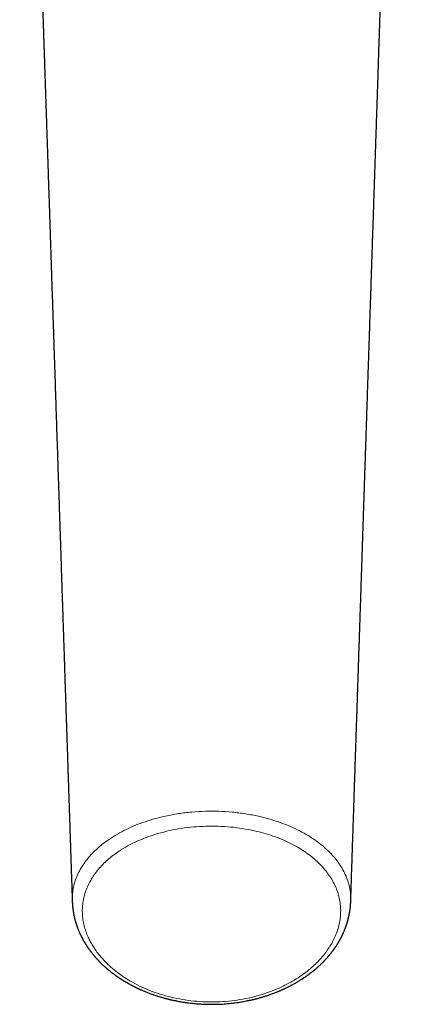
# Model space of a CAD drawing. Header units: millimetres. Extents: x 8 to 834, y 12 to 760.
# Tile 11 of 67: x 408 to 458, y 158 to 285. Entities that reach past the tile are written whole.
import ezdxf

# ---------------------------------------------------------------- set-up
doc = ezdxf.new("R2010")
doc.units = ezdxf.units.MM

msp = doc.modelspace()

# ---------------------------------------------------------------- linework, layer by layer
at = {"color": 7, "linetype": 'Continuous', "lineweight": 30}
for points, knots in [([(408.1, 376.93), (408.11, 376.52), (408.14, 375.72), (408.18, 374.52), (408.22, 373.33), (408.26, 372.16), (408.29, 371), (408.33, 369.85), (408.37, 368.75), (408.4, 367.7), (408.44, 366.68), (408.47, 365.68), (408.5, 364.69), (408.54, 363.71), (408.57, 362.75), (408.6, 361.79), (408.63, 360.85), (408.66, 359.92), (408.69, 358.99), (408.72, 358.08), (408.75, 357.2), (408.78, 356.35), (408.81, 355.53), (408.83, 354.71), (408.86, 353.9), (408.89, 353.09), (408.91, 352.28), (408.94, 351.46), (408.97, 350.65), (409, 349.85), (409.02, 349.06), (409.05, 348.14), (409.09, 347.06), (409.13, 345.85), (409.17, 344.51), (409.22, 343.05), (409.27, 341.47), (409.33, 339.89), (409.38, 338.33), (409.43, 336.77), (409.48, 335.21), (409.53, 333.67), (409.58, 332.15), (409.62, 330.91), (409.65, 329.97), (409.68, 329.32), (409.7, 328.66), (409.72, 328.01), (409.74, 327.37), (409.76, 326.74), (409.78, 326.13), (409.8, 325.53), (409.82, 324.93), (409.84, 324.35), (409.86, 323.77), (409.88, 323.2), (409.9, 322.64), (409.92, 322.1), (409.93, 321.57), (409.95, 321.05), (409.97, 320.55), (409.98, 320.07), (410, 319.62), (410.01, 319.19), (410.03, 318.78), (410.04, 318.37), (410.05, 317.97), (410.07, 317.58), (410.08, 317.19), (410.09, 316.77), (410.11, 316.31), (410.12, 315.81), (410.14, 315.29), (410.16, 314.76), (410.18, 314.21), (410.2, 313.67), (410.21, 313.12), (410.23, 312.57), (410.25, 312), (410.27, 311.43), (410.29, 310.84), (410.31, 310.24), (410.33, 309.62), (410.35, 309), (410.37, 308.36), (410.39, 307.64), (410.42, 306.85), (410.45, 305.98), (410.48, 304.99), (410.52, 303.88), (410.56, 302.65), (410.6, 301.41), (410.64, 300.15), (410.69, 298.88), (410.73, 297.61), (410.77, 296.33), (410.81, 295.04), (410.85, 293.96), (410.88, 293.1), (410.9, 292.47), (410.92, 291.84), (410.94, 291.21), (410.96, 290.57), (410.98, 289.91), (411.01, 289.23), (411.03, 288.52), (411.05, 287.82), (411.07, 287.14), (411.1, 286.46), (411.12, 285.8), (411.14, 285.15), (411.16, 284.51), (411.18, 283.89), (411.2, 283.28), (411.22, 282.69), (411.24, 282.12), (411.26, 281.56), (411.28, 281.02), (411.29, 280.53), (411.31, 280.09), (411.32, 279.69), (411.33, 279.3), (411.35, 278.8), (411.37, 278.19), (411.4, 277.46), (411.42, 276.73), (411.45, 275.97), (411.47, 275.18), (411.5, 274.38), (411.53, 273.56), (411.55, 272.73), (411.58, 271.95), (411.6, 271.22), (411.63, 270.54), (411.65, 269.85), (411.67, 269.15), (411.7, 268.41), (411.72, 267.63), (411.75, 266.81), (411.78, 265.98), (411.8, 265.14), (411.83, 264.28), (411.86, 263.41), (411.89, 262.53), (411.92, 261.67), (411.95, 260.83), (411.97, 260), (412, 259.18), (412.03, 258.35), (412.06, 257.44), (412.09, 256.46), (412.13, 255.41), (412.16, 254.35), (412.2, 253.28), (412.23, 252.2), (412.27, 251.13), (412.3, 250.08), (412.34, 249.07), (412.37, 248.11), (412.4, 247.19), (412.43, 246.29), (412.46, 245.4), (412.49, 244.51), (412.52, 243.62), (412.56, 242.48), (412.6, 241.08), (412.66, 239.43), (412.71, 237.82), (412.76, 236.27), (412.81, 234.77), (412.86, 233.26), (412.91, 231.73), (412.96, 230.19), (413.01, 228.77), (413.05, 227.45), (413.08, 226.53), (413.11, 225.88), (413.12, 225.51), (413.13, 225.14), (413.14, 224.78), (413.16, 224.4), (413.17, 224), (413.18, 223.58), (413.2, 223.18), (413.21, 222.78), (413.22, 222.41), (413.23, 222.04), (413.24, 221.69), (413.26, 221.36), (413.27, 221.04), (413.28, 220.74), (413.29, 220.46), (413.29, 220.21), (413.3, 219.97), (413.31, 219.73), (413.32, 219.45), (413.33, 219.15), (413.34, 218.82), (413.35, 218.47), (413.36, 218.11), (413.38, 217.74), (413.39, 217.36), (413.4, 216.97), (413.41, 216.57), (413.43, 216.17), (413.44, 215.75), (413.46, 215.31), (413.47, 214.87), (413.49, 214.41), (413.5, 213.97), (413.51, 213.56), (413.53, 213.17), (413.54, 212.78), (413.55, 212.38), (413.57, 211.97), (413.58, 211.55), (413.59, 211.14), (413.61, 210.69), (413.63, 210.2), (413.64, 209.68), (413.66, 209.17), (413.68, 208.68), (413.69, 208.19), (413.71, 207.73), (413.72, 207.29), (413.74, 206.87), (413.75, 206.46), (413.76, 206.07), (413.78, 205.68), (413.79, 205.3), (413.8, 204.92), (413.81, 204.56), (413.82, 204.22), (413.84, 203.88), (413.85, 203.55), (413.86, 203.24), (413.87, 202.95), (413.88, 202.68), (413.88, 202.44), (413.89, 202.2), (413.9, 201.99), (413.9, 201.8), (413.91, 201.63), (413.92, 201.47), (413.92, 201.29), (413.93, 201.09), (413.93, 200.88), (413.94, 200.66), (413.95, 200.42), (413.96, 200.17), (413.97, 199.91), (413.98, 199.64), (413.98, 199.37), (413.99, 199.09), (414, 198.79), (414.01, 198.49), (414.02, 198.17), (414.04, 197.84), (414.05, 197.49), (414.06, 197.14), (414.07, 196.78), (414.08, 196.41), (414.1, 196.03), (414.11, 195.63), (414.12, 195.22), (414.14, 194.8), (414.15, 194.36), (414.17, 193.9), (414.18, 193.44), (414.2, 192.96), (414.21, 192.47), (414.23, 191.95), (414.25, 191.4), (414.27, 190.82), (414.29, 190.23), (414.31, 189.62), (414.33, 188.99), (414.35, 188.35), (414.37, 187.7), (414.39, 187.03), (414.42, 186.35), (414.44, 185.66), (414.46, 184.96), (414.49, 184.24), (414.51, 183.52), (414.54, 182.77), (414.56, 182.01), (414.59, 181.22), (414.61, 180.43), (414.64, 179.62), (414.67, 178.79), (414.69, 177.96), (414.72, 177.12), (414.75, 176.27), (414.78, 175.4), (414.81, 174.5), (414.84, 173.59), (414.87, 172.66), (414.9, 171.82), (414.92, 171.29), (414.92, 171.08)], [0, 0, 0, 0, 0.005896, 0.011725, 0.017487, 0.023183, 0.028812, 0.034374, 0.039869, 0.044848, 0.049771, 0.054637, 0.059447, 0.064202, 0.0689, 0.073542, 0.078128, 0.082657, 0.087131, 0.091549, 0.09591, 0.099971, 0.103982, 0.107943, 0.111854, 0.115715, 0.119756, 0.123741, 0.127669, 0.131541, 0.135359, 0.139152, 0.145079, 0.150967, 0.156816, 0.164588, 0.172291, 0.179923, 0.187486, 0.195114, 0.202669, 0.210152, 0.217562, 0.2249, 0.228106, 0.231297, 0.234475, 0.237638, 0.240774, 0.243801, 0.246777, 0.249701, 0.252574, 0.255445, 0.258263, 0.261027, 0.263737, 0.266394, 0.268951, 0.271457, 0.27391, 0.276312, 0.278413, 0.280472, 0.28249, 0.284467, 0.286403, 0.288297, 0.290169, 0.292082, 0.294458, 0.296901, 0.299411, 0.301988, 0.304632, 0.307344, 0.309963, 0.312641, 0.315379, 0.318177, 0.321035, 0.323952, 0.32693, 0.329967, 0.333064, 0.336221, 0.340421, 0.34466, 0.348939, 0.354836, 0.360805, 0.366847, 0.372961, 0.379148, 0.385295, 0.391511, 0.397798, 0.404154, 0.407199, 0.41026, 0.413336, 0.416428, 0.419509, 0.422542, 0.426053, 0.429497, 0.432873, 0.436182, 0.439488, 0.442724, 0.44589, 0.448985, 0.452009, 0.454964, 0.457847, 0.460605, 0.463295, 0.465917, 0.468472, 0.470432, 0.47235, 0.474257, 0.47618, 0.479653, 0.483178, 0.486754, 0.49038, 0.494241, 0.498158, 0.502132, 0.506161, 0.510247, 0.513507, 0.516815, 0.520172, 0.523578, 0.527033, 0.530947, 0.534921, 0.538957, 0.543054, 0.547212, 0.55143, 0.55571, 0.560051, 0.563992, 0.567982, 0.57202, 0.576052, 0.580046, 0.585219, 0.590328, 0.595371, 0.600703, 0.605961, 0.611144, 0.616253, 0.621288, 0.6258, 0.630251, 0.634641, 0.638969, 0.643278, 0.647601, 0.651938, 0.659923, 0.667955, 0.676032, 0.683282, 0.69057, 0.697913, 0.705321, 0.712794, 0.720332, 0.726119, 0.731944, 0.733782, 0.7356, 0.737378, 0.739114, 0.74081, 0.742914, 0.744952, 0.746923, 0.748829, 0.750668, 0.75244, 0.754147, 0.755755, 0.757299, 0.75878, 0.760197, 0.761301, 0.762452, 0.76365, 0.764896, 0.766441, 0.768053, 0.769732, 0.771479, 0.773293, 0.775175, 0.777034, 0.778954, 0.780935, 0.782978, 0.785082, 0.787248, 0.789475, 0.791763, 0.793604, 0.795483, 0.797399, 0.799354, 0.801346, 0.803375, 0.805393, 0.807376, 0.809966, 0.812494, 0.814961, 0.817365, 0.819708, 0.821989, 0.824083, 0.826122, 0.828106, 0.830035, 0.831909, 0.833777, 0.835587, 0.837339, 0.839033, 0.840669, 0.842246, 0.843766, 0.845228, 0.846467, 0.84766, 0.848809, 0.849913, 0.850749, 0.851557, 0.852349, 0.853187, 0.854153, 0.855182, 0.856274, 0.85743, 0.858649, 0.859931, 0.861198, 0.862522, 0.863901, 0.865337, 0.866829, 0.868377, 0.869982, 0.871642, 0.873359, 0.875133, 0.876929, 0.87878, 0.880684, 0.882644, 0.884732, 0.886879, 0.889083, 0.891347, 0.893668, 0.896048, 0.898487, 0.901236, 0.904056, 0.906947, 0.909908, 0.91294, 0.916042, 0.919215, 0.922458, 0.925773, 0.929157, 0.93255, 0.936011, 0.93954, 0.943138, 0.94687, 0.950673, 0.954547, 0.958491, 0.962506, 0.966518, 0.970598, 0.974746, 0.978963, 0.983335, 0.987779, 0.992293, 0.996878, 1, 1, 1, 1]), ([(451.08, 171.07), (451.08, 171.11), (451.09, 171.41), (451.11, 171.97), (451.13, 172.73), (451.16, 173.47), (451.18, 174.2), (451.2, 174.92), (451.23, 175.67), (451.26, 176.46), (451.28, 177.27), (451.31, 178.07), (451.33, 178.85), (451.36, 179.62), (451.38, 180.37), (451.41, 181.1), (451.43, 181.82), (451.46, 182.52), (451.48, 183.21), (451.5, 183.89), (451.52, 184.53), (451.54, 185.15), (451.56, 185.74), (451.58, 186.32), (451.6, 186.89), (451.62, 187.45), (451.64, 188.01), (451.66, 188.56), (451.67, 189.1), (451.69, 189.62), (451.71, 190.13), (451.72, 190.61), (451.74, 191.07), (451.75, 191.5), (451.77, 191.93), (451.78, 192.33), (451.79, 192.73), (451.81, 193.11), (451.82, 193.48), (451.83, 193.83), (451.84, 194.17), (451.85, 194.47), (451.86, 194.74), (451.87, 194.98), (451.88, 195.22), (451.89, 195.46), (451.9, 195.88), (451.92, 196.49), (451.95, 197.29), (451.97, 198.11), (452, 198.94), (452.03, 199.78), (452.06, 200.63), (452.09, 201.5), (452.11, 202.35), (452.14, 203.18), (452.17, 204), (452.2, 204.82), (452.22, 205.65), (452.25, 206.48), (452.28, 207.3), (452.3, 208.11), (452.33, 208.9), (452.36, 209.68), (452.38, 210.44), (452.41, 211.19), (452.43, 211.92), (452.45, 212.64), (452.48, 213.34), (452.5, 214.02), (452.52, 214.62), (452.54, 215.14), (452.55, 215.58), (452.57, 216.02), (452.58, 216.47), (452.6, 216.93), (452.61, 217.43), (452.63, 217.97), (452.65, 218.55), (452.67, 219.14), (452.69, 219.71), (452.71, 220.26), (452.73, 220.79), (452.74, 221.33), (452.76, 221.88), (452.78, 222.44), (452.8, 223), (452.82, 223.56), (452.84, 224.12), (452.85, 224.69), (452.87, 225.27), (452.89, 225.86), (452.91, 226.46), (452.93, 227.08), (452.95, 227.7), (452.98, 228.34), (453, 228.94), (453.01, 229.5), (453.03, 230.02), (453.05, 230.54), (453.07, 231.06), (453.09, 231.66), (453.11, 232.32), (453.13, 233.06), (453.16, 233.78), (453.18, 234.5), (453.2, 235.2), (453.23, 235.89), (453.25, 236.59), (453.27, 237.3), (453.3, 238.01), (453.32, 238.72), (453.34, 239.41), (453.36, 240.08), (453.39, 240.74), (453.41, 241.39), (453.43, 242.02), (453.45, 242.64), (453.47, 243.24), (453.49, 243.83), (453.51, 244.41), (453.53, 244.97), (453.55, 245.58), (453.57, 246.24), (453.59, 246.93), (453.61, 247.61), (453.64, 248.28), (453.66, 248.93), (453.68, 249.57), (453.7, 250.15), (453.72, 250.67), (453.73, 251.14), (453.75, 251.6), (453.76, 252.05), (453.78, 252.5), (453.79, 252.94), (453.81, 253.47), (453.83, 254.08), (453.85, 254.77), (453.88, 255.48), (453.9, 256.21), (453.92, 256.95), (453.95, 257.69), (453.97, 258.42), (454, 259.16), (454.02, 259.91), (454.05, 260.67), (454.07, 261.37), (454.09, 262.01), (454.11, 262.58), (454.13, 263.16), (454.15, 263.75), (454.17, 264.36), (454.19, 264.97), (454.21, 265.62), (454.23, 266.31), (454.26, 267.03), (454.28, 267.76), (454.31, 268.51), (454.33, 269.28), (454.36, 270.07), (454.39, 270.88), (454.41, 271.71), (454.44, 272.49), (454.46, 273.22), (454.49, 273.9), (454.51, 274.59), (454.54, 275.39), (454.56, 276.27), (454.6, 277.25), (454.63, 278.21), (454.66, 279.16), (454.69, 280.1), (454.72, 281.02), (454.75, 281.93), (454.78, 282.83), (454.81, 283.71), (454.84, 284.52), (454.86, 285.25), (454.88, 285.92), (454.91, 286.58), (454.93, 287.24), (454.96, 288.33), (455.01, 289.83), (455.08, 291.76), (455.14, 293.7), (455.21, 295.65), (455.27, 297.61), (455.34, 299.57), (455.41, 301.72), (455.49, 304.07), (455.57, 306.6), (455.63, 308.47), (455.67, 309.68), (455.69, 310.23), (455.71, 310.78), (455.73, 311.33), (455.75, 311.89), (455.77, 312.48), (455.79, 313.12), (455.81, 313.8), (455.83, 314.5), (455.86, 315.21), (455.88, 315.95), (455.91, 316.7), (455.93, 317.47), (455.96, 318.26), (455.98, 319.05), (456.01, 319.85), (456.04, 320.66), (456.06, 321.49), (456.09, 322.27), (456.11, 323.01), (456.14, 323.69), (456.16, 324.38), (456.18, 325.06), (456.21, 325.8), (456.23, 326.59), (456.26, 327.45), (456.29, 328.3), (456.32, 329.14), (456.35, 329.97), (456.37, 330.8), (456.4, 331.6), (456.43, 332.4), (456.45, 333.16), (456.48, 333.9), (456.5, 334.61), (456.52, 335.3), (456.54, 335.98), (456.57, 336.65), (456.59, 337.31), (456.61, 337.95), (456.63, 338.58), (456.65, 339.2), (456.67, 339.8), (456.69, 340.39), (456.71, 340.95), (456.73, 341.51), (456.74, 342.01), (456.76, 342.44), (456.77, 342.83), (456.78, 343.2), (456.8, 343.57), (456.81, 343.93), (456.82, 344.3), (456.83, 344.72), (456.85, 345.19), (456.87, 345.73), (456.89, 346.28), (456.91, 346.85), (456.92, 347.44), (456.94, 348.04), (456.97, 348.67), (456.99, 349.3), (457.01, 349.95), (457.03, 350.62), (457.05, 351.3), (457.08, 352), (457.1, 352.71), (457.12, 353.43), (457.15, 354.17), (457.17, 354.92), (457.2, 355.68), (457.22, 356.45), (457.25, 357.24), (457.28, 358.04), (457.3, 358.87), (457.33, 359.71), (457.36, 360.57), (457.39, 361.45), (457.42, 362.34), (457.45, 363.24), (457.48, 364.16), (457.51, 365.1), (457.54, 366.05), (457.57, 367.01), (457.61, 367.99), (457.64, 368.99), (457.67, 370), (457.71, 371), (457.74, 371.98), (457.77, 372.94), (457.8, 373.92), (457.84, 374.91), (457.87, 375.91), (457.89, 376.59), (457.9, 376.93)], [0, 0, 0, 0, 0.0005908, 0.004363, 0.0080801, 0.0116772, 0.0152211, 0.0187119, 0.0221496, 0.0261728, 0.0301207, 0.0339933, 0.0377906, 0.0415126, 0.0451593, 0.0487307, 0.0522269, 0.0556477, 0.0589932, 0.0622635, 0.0654584, 0.0684019, 0.0712784, 0.074088, 0.0768306, 0.0795063, 0.0822711, 0.0849606, 0.0875748, 0.0901137, 0.0925774, 0.0949657, 0.0971487, 0.0992647, 0.1013138, 0.103296, 0.1052113, 0.1070596, 0.108841, 0.1105556, 0.1122032, 0.1137839, 0.1149789, 0.116138, 0.1172969, 0.1184621, 0.1196335, 0.1234582, 0.1273482, 0.1313036, 0.1353243, 0.1394105, 0.143562, 0.1477789, 0.1520611, 0.1559622, 0.1599159, 0.1639223, 0.1679813, 0.1720273, 0.1760079, 0.179923, 0.1837644, 0.1875407, 0.1912518, 0.1948978, 0.1984787, 0.2019322, 0.2053229, 0.2086507, 0.2119158, 0.2140576, 0.216176, 0.2183238, 0.2205159, 0.2227523, 0.225033, 0.2277779, 0.2305843, 0.2334523, 0.2363819, 0.2389159, 0.2414941, 0.2441167, 0.2467836, 0.2494953, 0.2522627, 0.2549269, 0.2576443, 0.260415, 0.2632391, 0.2661164, 0.2690469, 0.2720308, 0.275068, 0.2781584, 0.2813021, 0.2838096, 0.2863499, 0.2889006, 0.2914256, 0.2939244, 0.2975564, 0.3011316, 0.30465, 0.3081116, 0.3115165, 0.3148645, 0.3181558, 0.3217106, 0.3251967, 0.3286142, 0.3319629, 0.3352429, 0.3384542, 0.3415968, 0.3446707, 0.3476759, 0.3506131, 0.3534479, 0.3562402, 0.3589899, 0.3616972, 0.3651497, 0.3685305, 0.3718396, 0.375077, 0.3782428, 0.3813368, 0.3843592, 0.3866836, 0.3889638, 0.3911997, 0.3933914, 0.3955403, 0.3976962, 0.399884, 0.4031914, 0.4065692, 0.4100174, 0.4135359, 0.4171247, 0.4207839, 0.4242985, 0.4278755, 0.4315152, 0.4352173, 0.438982, 0.4417094, 0.4444799, 0.447307, 0.4501907, 0.453131, 0.4561279, 0.4591814, 0.4626056, 0.4660983, 0.4696596, 0.4732893, 0.4769875, 0.4808628, 0.4848105, 0.4888306, 0.4929232, 0.4961897, 0.4995009, 0.5028568, 0.5062497, 0.5110581, 0.5158014, 0.5204797, 0.5250928, 0.5296409, 0.5341238, 0.5385417, 0.5428945, 0.5471823, 0.5514049, 0.5546771, 0.557909, 0.5611145, 0.5643236, 0.5675375, 0.5768815, 0.586266, 0.5956908, 0.605156, 0.6146615, 0.6242028, 0.633721, 0.6460974, 0.6584048, 0.6706433, 0.6733265, 0.6760064, 0.678683, 0.6813562, 0.6840285, 0.6867369, 0.6899918, 0.6933148, 0.6967058, 0.7001648, 0.7037566, 0.7074189, 0.7111517, 0.714955, 0.7188289, 0.7227022, 0.7266435, 0.7306528, 0.7347301, 0.738041, 0.7413935, 0.7447327, 0.7480332, 0.7512949, 0.7555076, 0.7596538, 0.7637336, 0.7678694, 0.7719347, 0.7759294, 0.7798534, 0.7837068, 0.7874897, 0.7909916, 0.7944308, 0.7978073, 0.801121, 0.8043719, 0.80756, 0.8106854, 0.813748, 0.8167478, 0.8196849, 0.8225084, 0.8252714, 0.8279738, 0.8306157, 0.8324991, 0.8343504, 0.8361697, 0.837957, 0.8397125, 0.8414767, 0.8432778, 0.8458148, 0.8484217, 0.8510985, 0.8538452, 0.8567202, 0.8596679, 0.8626884, 0.8657818, 0.868948, 0.872187, 0.8754988, 0.878876, 0.8823256, 0.8858478, 0.8894425, 0.8931096, 0.8967819, 0.900524, 0.9043361, 0.9082181, 0.9122514, 0.9163576, 0.9205365, 0.9247883, 0.9291128, 0.9335102, 0.9379803, 0.9425233, 0.9471391, 0.9518277, 0.956589, 0.9614232, 0.9663302, 0.97131, 0.9759387, 0.9806286, 0.9853797, 0.990192, 0.9950654, 1, 1, 1, 1]), ([(414.92, 171.08), (414.92, 171.05), (414.93, 171.01), (414.93, 170.95), (414.93, 170.9), (414.93, 170.85), (414.94, 170.8), (414.94, 170.75), (414.94, 170.68), (414.95, 170.61), (414.95, 170.54), (414.96, 170.47), (414.97, 170.41), (414.97, 170.35), (414.98, 170.29), (414.99, 170.22), (414.99, 170.14), (415.01, 170.06), (415.02, 169.97), (415.03, 169.9), (415.04, 169.83), (415.05, 169.76), (415.06, 169.69), (415.07, 169.62), (415.08, 169.54), (415.1, 169.46), (415.11, 169.39), (415.13, 169.32), (415.14, 169.25), (415.15, 169.19), (415.16, 169.13), (415.17, 169.09), (415.18, 169.05), (415.19, 169.01), (415.2, 168.97), (415.21, 168.92), (415.23, 168.87), (415.24, 168.81), (415.26, 168.74), (415.28, 168.67), (415.3, 168.6), (415.32, 168.53), (415.33, 168.47), (415.35, 168.41), (415.36, 168.36), (415.38, 168.31), (415.39, 168.27), (415.4, 168.23), (415.41, 168.19), (415.43, 168.15), (415.44, 168.11), (415.46, 168.06), (415.48, 168), (415.5, 167.93), (415.52, 167.86), (415.55, 167.78), (415.59, 167.67), (415.64, 167.55), (415.68, 167.44), (415.73, 167.32), (415.77, 167.21), (415.82, 167.1), (415.87, 166.98), (415.92, 166.87), (415.96, 166.79), (416, 166.72), (416.02, 166.67), (416.05, 166.62), (416.07, 166.56), (416.1, 166.51), (416.12, 166.46), (416.15, 166.4), (416.18, 166.35), (416.21, 166.3), (416.23, 166.26), (416.24, 166.23), (416.26, 166.21), (416.27, 166.18), (416.29, 166.15), (416.31, 166.1), (416.34, 166.05), (416.37, 165.99), (416.4, 165.94), (416.43, 165.89), (416.46, 165.85), (416.48, 165.8), (416.52, 165.75), (416.55, 165.69), (416.57, 165.65), (416.59, 165.62), (416.6, 165.6), (416.62, 165.57), (416.64, 165.54), (416.67, 165.5), (416.71, 165.44), (416.75, 165.37), (416.8, 165.29), (416.85, 165.22), (416.89, 165.16), (416.93, 165.09), (416.97, 165.04), (417.01, 164.98), (417.05, 164.93), (417.1, 164.86), (417.16, 164.77), (417.23, 164.68), (417.29, 164.6), (417.34, 164.53), (417.39, 164.47), (417.43, 164.41), (417.48, 164.35), (417.53, 164.3), (417.57, 164.24), (417.61, 164.2), (417.64, 164.16), (417.67, 164.12), (417.7, 164.08), (417.74, 164.03), (417.79, 163.98), (417.84, 163.91), (417.9, 163.85), (417.96, 163.78), (418.03, 163.71), (418.1, 163.62), (418.17, 163.55), (418.23, 163.49), (418.27, 163.44), (418.31, 163.4), (418.35, 163.36), (418.38, 163.33), (418.4, 163.3), (418.42, 163.28), (418.44, 163.27), (418.45, 163.25), (418.47, 163.23), (418.5, 163.21), (418.53, 163.17), (418.58, 163.12), (418.65, 163.05), (418.73, 162.98), (418.82, 162.89), (418.91, 162.8), (419, 162.72), (419.07, 162.65), (419.14, 162.59), (419.2, 162.54), (419.26, 162.48), (419.31, 162.44), (419.35, 162.4), (419.38, 162.38), (419.4, 162.36), (419.42, 162.34), (419.45, 162.32), (419.47, 162.3), (419.51, 162.27), (419.56, 162.23), (419.63, 162.17), (419.71, 162.11), (419.79, 162.04), (419.95, 161.91), (420.12, 161.78), (420.3, 161.65), (420.39, 161.58), (420.49, 161.5), (420.59, 161.44), (420.67, 161.37), (420.75, 161.32), (420.81, 161.28), (420.86, 161.24), (420.91, 161.21), (420.95, 161.18), (420.99, 161.16), (421.04, 161.12), (421.09, 161.09), (421.16, 161.05), (421.23, 161), (421.31, 160.95), (421.4, 160.89), (421.56, 160.79), (421.78, 160.66), (422.08, 160.48), (422.33, 160.34), (422.51, 160.25), (422.63, 160.18), (422.75, 160.12), (422.84, 160.07), (422.91, 160.04), (422.96, 160.01), (423.01, 159.98), (423.06, 159.96), (423.1, 159.94), (423.12, 159.93), (423.14, 159.92), (423.16, 159.91), (423.18, 159.9), (423.2, 159.89), (423.23, 159.88), (423.27, 159.86), (423.33, 159.83), (423.41, 159.79), (423.49, 159.76), (423.57, 159.72), (423.66, 159.68), (423.75, 159.63), (423.85, 159.59), (423.95, 159.55), (424.09, 159.49), (424.27, 159.41), (424.55, 159.29), (424.9, 159.16), (425.24, 159.03), (425.53, 158.93), (425.77, 158.85), (425.99, 158.78), (426.21, 158.71), (426.43, 158.65), (426.59, 158.6), (426.71, 158.57), (426.78, 158.55), (426.86, 158.53), (426.93, 158.51), (427, 158.49), (427.06, 158.47), (427.12, 158.45), (427.18, 158.44), (427.22, 158.43), (427.25, 158.42), (427.27, 158.42), (427.29, 158.41), (427.31, 158.41), (427.34, 158.4), (427.38, 158.39), (427.43, 158.38), (427.5, 158.36), (427.57, 158.34), (427.65, 158.32), (427.74, 158.3), (427.87, 158.27), (428.05, 158.23), (428.27, 158.19), (428.51, 158.14), (428.76, 158.09), (429.02, 158.05), (429.3, 158), (429.59, 157.96), (429.9, 157.91), (430.22, 157.87), (430.55, 157.84), (430.9, 157.8), (431.24, 157.78), (431.56, 157.76), (431.86, 157.74), (432.16, 157.73), (432.46, 157.72), (432.76, 157.71), (433.12, 157.71), (433.52, 157.72), (433.98, 157.73), (434.43, 157.75), (434.87, 157.78), (435.29, 157.82), (435.7, 157.86), (436.09, 157.91), (436.45, 157.96), (436.81, 158.02), (437.15, 158.08), (437.42, 158.13), (437.63, 158.17), (437.77, 158.2), (437.91, 158.23), (438.03, 158.25), (438.14, 158.28), (438.23, 158.3), (438.32, 158.32), (438.39, 158.33), (438.45, 158.35), (438.5, 158.36), (438.54, 158.37), (438.57, 158.38), (438.58, 158.38), (438.61, 158.39), (438.64, 158.39), (438.68, 158.41), (438.75, 158.42), (438.83, 158.44), (438.93, 158.47), (439.06, 158.5), (439.22, 158.55), (439.4, 158.6), (439.58, 158.65), (439.77, 158.71), (439.97, 158.77), (440.17, 158.83), (440.39, 158.9), (440.61, 158.98), (440.84, 159.06), (441.08, 159.15), (441.28, 159.23), (441.46, 159.3), (441.6, 159.36), (441.74, 159.41), (441.87, 159.47), (441.99, 159.52), (442.1, 159.57), (442.21, 159.61), (442.3, 159.66), (442.39, 159.7), (442.47, 159.73), (442.54, 159.77), (442.6, 159.79), (442.64, 159.82), (442.68, 159.83), (442.71, 159.85), (442.74, 159.86), (442.76, 159.87), (442.78, 159.88), (442.8, 159.89), (442.81, 159.9), (442.84, 159.91), (442.88, 159.93), (442.92, 159.95), (442.99, 159.98), (443.07, 160.03), (443.18, 160.08), (443.29, 160.14), (443.42, 160.21), (443.55, 160.28), (443.69, 160.35), (443.82, 160.43), (443.95, 160.5), (444.09, 160.58), (444.23, 160.66), (444.37, 160.75), (444.51, 160.83), (444.63, 160.91), (444.75, 160.99), (444.84, 161.05), (444.92, 161.1), (444.98, 161.13), (445.02, 161.17), (445.06, 161.19), (445.1, 161.22), (445.14, 161.24), (445.18, 161.27), (445.23, 161.31), (445.29, 161.35), (445.36, 161.4), (445.43, 161.45), (445.51, 161.51), (445.59, 161.56), (445.66, 161.62), (445.74, 161.67), (445.83, 161.74), (445.93, 161.82), (446.05, 161.91), (446.17, 162), (446.27, 162.09), (446.35, 162.15), (446.41, 162.2), (446.46, 162.25), (446.5, 162.28), (446.54, 162.31), (446.57, 162.34), (446.59, 162.36), (446.62, 162.38), (446.65, 162.41), (446.69, 162.44), (446.74, 162.48), (446.79, 162.53), (446.87, 162.61), (446.99, 162.71), (447.13, 162.84), (447.24, 162.95), (447.33, 163.03), (447.38, 163.08), (447.43, 163.13), (447.47, 163.17), (447.5, 163.2), (447.52, 163.23), (447.54, 163.25), (447.56, 163.27), (447.59, 163.29), (447.62, 163.33), (447.67, 163.38), (447.72, 163.43), (447.78, 163.49), (447.83, 163.55), (447.89, 163.61), (447.95, 163.68), (448.01, 163.75), (448.07, 163.82), (448.14, 163.9), (448.2, 163.96), (448.25, 164.02), (448.28, 164.06), (448.31, 164.1), (448.34, 164.13), (448.36, 164.15), (448.37, 164.17), (448.4, 164.2), (448.42, 164.23), (448.46, 164.28), (448.5, 164.33), (448.54, 164.38), (448.58, 164.44), (448.63, 164.5), (448.68, 164.56), (448.73, 164.63), (448.78, 164.7), (448.83, 164.76), (448.87, 164.82), (448.9, 164.86), (448.93, 164.9), (448.95, 164.93), (448.97, 164.96), (449, 164.99), (449.02, 165.03), (449.05, 165.07), (449.08, 165.12), (449.12, 165.17), (449.15, 165.22), (449.19, 165.27), (449.23, 165.33), (449.27, 165.4), (449.31, 165.46), (449.34, 165.51), (449.36, 165.55), (449.38, 165.58), (449.4, 165.6), (449.41, 165.63), (449.44, 165.67), (449.47, 165.72), (449.5, 165.77), (449.53, 165.83), (449.57, 165.9), (449.61, 165.96), (449.65, 166.03), (449.68, 166.1), (449.71, 166.14), (449.73, 166.18), (449.74, 166.2), (449.76, 166.23), (449.77, 166.26), (449.79, 166.3), (449.82, 166.34), (449.84, 166.39), (449.87, 166.45), (449.9, 166.51), (449.93, 166.57), (449.96, 166.63), (449.99, 166.69), (450.01, 166.74), (450.04, 166.8), (450.08, 166.89), (450.13, 166.99), (450.18, 167.1), (450.23, 167.22), (450.28, 167.35), (450.33, 167.48), (450.38, 167.61), (450.42, 167.72), (450.45, 167.8), (450.48, 167.88), (450.51, 167.96), (450.53, 168.03), (450.55, 168.08), (450.56, 168.13), (450.58, 168.17), (450.59, 168.21), (450.61, 168.27), (450.63, 168.33), (450.65, 168.4), (450.67, 168.47), (450.69, 168.55), (450.71, 168.62), (450.73, 168.71), (450.75, 168.78), (450.77, 168.86), (450.79, 168.92), (450.8, 168.98), (450.81, 169.03), (450.82, 169.09), (450.84, 169.15), (450.85, 169.22), (450.87, 169.29), (450.88, 169.35), (450.89, 169.41), (450.9, 169.48), (450.92, 169.54), (450.93, 169.61), (450.94, 169.66), (450.95, 169.72), (450.96, 169.79), (450.97, 169.89), (450.99, 170.01), (451, 170.13), (451.02, 170.24), (451.03, 170.36), (451.04, 170.45), (451.05, 170.53), (451.05, 170.59), (451.05, 170.65), (451.06, 170.71), (451.06, 170.77), (451.07, 170.82), (451.07, 170.87), (451.07, 170.93), (451.07, 170.99), (451.08, 171.05), (451.08, 171.07)], [0, 0, 0, 0, 0.00141, 0.002687, 0.003846, 0.004953, 0.006039, 0.007103, 0.008738, 0.010344, 0.011914, 0.013267, 0.014578, 0.015855, 0.017231, 0.018786, 0.020436, 0.022419, 0.024292, 0.025974, 0.027506, 0.02892, 0.030364, 0.031989, 0.033741, 0.035601, 0.037244, 0.038912, 0.040435, 0.041788, 0.042998, 0.044085, 0.044884, 0.045742, 0.046668, 0.047673, 0.048847, 0.050209, 0.051758, 0.053414, 0.05512, 0.056696, 0.058099, 0.059328, 0.060555, 0.06163, 0.062599, 0.06346, 0.064242, 0.065111, 0.066159, 0.067384, 0.068782, 0.070352, 0.071977, 0.073475, 0.076378, 0.079196, 0.081983, 0.084508, 0.087108, 0.089825, 0.092674, 0.095385, 0.097813, 0.098885, 0.100129, 0.101483, 0.10276, 0.103947, 0.105367, 0.106634, 0.107759, 0.109246, 0.110496, 0.110923, 0.111378, 0.111989, 0.112761, 0.114002, 0.115428, 0.116785, 0.118055, 0.11924, 0.120339, 0.121353, 0.122991, 0.124353, 0.125441, 0.125945, 0.126485, 0.127204, 0.128102, 0.129178, 0.130432, 0.132504, 0.134434, 0.136222, 0.13798, 0.139585, 0.141059, 0.142404, 0.143731, 0.145642, 0.147838, 0.150267, 0.152751, 0.154331, 0.155925, 0.157534, 0.159159, 0.160729, 0.162204, 0.163481, 0.164558, 0.165464, 0.166496, 0.167732, 0.169441, 0.171214, 0.172968, 0.174702, 0.177, 0.179422, 0.182004, 0.183276, 0.184583, 0.185888, 0.187019, 0.187953, 0.188668, 0.189201, 0.189577, 0.190008, 0.190543, 0.191183, 0.192397, 0.193869, 0.195597, 0.198196, 0.200833, 0.203495, 0.206179, 0.207982, 0.209795, 0.211618, 0.213308, 0.21471, 0.215824, 0.216499, 0.217003, 0.217527, 0.218162, 0.218907, 0.219761, 0.221278, 0.223049, 0.225074, 0.227255, 0.229429, 0.237873, 0.240359, 0.242832, 0.245292, 0.247696, 0.249859, 0.251761, 0.253206, 0.254454, 0.255505, 0.256501, 0.257542, 0.258641, 0.259877, 0.261412, 0.263132, 0.265035, 0.267123, 0.269387, 0.276253, 0.283106, 0.289956, 0.292788, 0.295479, 0.298024, 0.300423, 0.301621, 0.302778, 0.303895, 0.304916, 0.305735, 0.30635, 0.306761, 0.307072, 0.307484, 0.308001, 0.308624, 0.309352, 0.310708, 0.312325, 0.314202, 0.315912, 0.317793, 0.319832, 0.321899, 0.323957, 0.326007, 0.3308, 0.335541, 0.343873, 0.352045, 0.356836, 0.361569, 0.366152, 0.370555, 0.374779, 0.378826, 0.380321, 0.38179, 0.383233, 0.384651, 0.386044, 0.387394, 0.388577, 0.38957, 0.390405, 0.391029, 0.391443, 0.391748, 0.39213, 0.39259, 0.39345, 0.394497, 0.395732, 0.397154, 0.398763, 0.400536, 0.402378, 0.406406, 0.410693, 0.415239, 0.420043, 0.425103, 0.430418, 0.435984, 0.4418, 0.447859, 0.454158, 0.460693, 0.467472, 0.47297, 0.47862, 0.484354, 0.490016, 0.4956, 0.501109, 0.509875, 0.518453, 0.526847, 0.535046, 0.543042, 0.550828, 0.55797, 0.564914, 0.571657, 0.578201, 0.584556, 0.587458, 0.59022, 0.592767, 0.595098, 0.597213, 0.599111, 0.600704, 0.602104, 0.603312, 0.604327, 0.605151, 0.605528, 0.605844, 0.606178, 0.606764, 0.607621, 0.60904, 0.61054, 0.612111, 0.615092, 0.6183, 0.62172, 0.625293, 0.629066, 0.633038, 0.637205, 0.641566, 0.646039, 0.650698, 0.655546, 0.660582, 0.663527, 0.666531, 0.669448, 0.67219, 0.674757, 0.677148, 0.679365, 0.681405, 0.683271, 0.68496, 0.686475, 0.687813, 0.688747, 0.68957, 0.690285, 0.690889, 0.691383, 0.691768, 0.692042, 0.69235, 0.692897, 0.693712, 0.69479, 0.695996, 0.698004, 0.700152, 0.702819, 0.705673, 0.708715, 0.711809, 0.714851, 0.71784, 0.720777, 0.724138, 0.727428, 0.730646, 0.733677, 0.736443, 0.738943, 0.740446, 0.741831, 0.74303, 0.744019, 0.744742, 0.745636, 0.74671, 0.747963, 0.749435, 0.751095, 0.75294, 0.75485, 0.756761, 0.758676, 0.760593, 0.762513, 0.765536, 0.768567, 0.771605, 0.774631, 0.776459, 0.778067, 0.779453, 0.78062, 0.781565, 0.782292, 0.782834, 0.783558, 0.784464, 0.785553, 0.786823, 0.788264, 0.789726, 0.793937, 0.797954, 0.801778, 0.803514, 0.805117, 0.806517, 0.807713, 0.808706, 0.809377, 0.809907, 0.810396, 0.811145, 0.812174, 0.813483, 0.815279, 0.817023, 0.818691, 0.820283, 0.822233, 0.824138, 0.826166, 0.828322, 0.830607, 0.831911, 0.833058, 0.834025, 0.834814, 0.835424, 0.835954, 0.836629, 0.837609, 0.838797, 0.84019, 0.841661, 0.84315, 0.844655, 0.846451, 0.848269, 0.850111, 0.851943, 0.853332, 0.854542, 0.855573, 0.856425, 0.857113, 0.857833, 0.858796, 0.859884, 0.861096, 0.862469, 0.863728, 0.865129, 0.866674, 0.868362, 0.870169, 0.871397, 0.872356, 0.873046, 0.873582, 0.874192, 0.87523, 0.87644, 0.877819, 0.879315, 0.880905, 0.88259, 0.88437, 0.88616, 0.887183, 0.887978, 0.888558, 0.889144, 0.889812, 0.890809, 0.891946, 0.893218, 0.894538, 0.895928, 0.897388, 0.898918, 0.900405, 0.901695, 0.902827, 0.905054, 0.907534, 0.910013, 0.913229, 0.916305, 0.919294, 0.922296, 0.925166, 0.926764, 0.928547, 0.930433, 0.932148, 0.933358, 0.934398, 0.935256, 0.936154, 0.937394, 0.938833, 0.940443, 0.942115, 0.943838, 0.945623, 0.947539, 0.949368, 0.951006, 0.952419, 0.953672, 0.954843, 0.956082, 0.957533, 0.95913, 0.96062, 0.961983, 0.963395, 0.964932, 0.966377, 0.967749, 0.969035, 0.970202, 0.971328, 0.974012, 0.976748, 0.979133, 0.981874, 0.984454, 0.986868, 0.988106, 0.989337, 0.99063, 0.992017, 0.993439, 0.994545, 0.99564, 0.996866, 0.998317, 1, 1, 1, 1])]:
    msp.add_open_spline(points, degree=3, knots=knots, dxfattribs=at)
at = {"color": 252, "linetype": 'Continuous', "lineweight": 0}
for points, knots in [([(425.37, 181.7), (425.93, 181.85), (427.02, 182.15), (428.72, 182.45), (430.45, 182.66), (432.2, 182.76), (433.95, 182.76), (435.69, 182.65), (437.42, 182.43), (439, 182.13), (440.44, 181.77), (441.73, 181.37), (442.98, 180.9), (444.17, 180.36), (445.25, 179.78), (446.21, 179.18), (447.05, 178.58), (447.82, 177.93), (448.53, 177.25), (449.16, 176.52), (449.72, 175.76), (450.19, 174.96), (450.56, 174.15), (450.83, 173.32), (451.01, 172.47), (451.09, 171.72), (451.07, 171.26), (451.07, 171.07)], [0, 0, 0, 0, 0.050903, 0.101358, 0.151761, 0.202483, 0.253201, 0.303585, 0.353986, 0.404772, 0.445477, 0.485922, 0.526287, 0.566771, 0.607599, 0.64173, 0.675688, 0.70954, 0.743371, 0.777281, 0.811392, 0.845392, 0.878995, 0.912373, 0.945744, 0.979045, 1, 1, 1, 1]), ([(414.93, 171.08), (414.93, 171.12), (414.9, 171.46), (414.94, 172.08), (415.07, 172.93), (415.3, 173.77), (415.63, 174.59), (416.06, 175.4), (416.58, 176.18), (417.18, 176.92), (417.86, 177.63), (418.61, 178.31), (419.49, 178.97), (420.49, 179.63), (421.62, 180.25), (422.82, 180.81), (424.07, 181.3), (424.94, 181.57), (425.37, 181.7)], [0, 0, 0, 0, 0.010423, 0.070833, 0.131416, 0.192277, 0.2537, 0.315571, 0.377606, 0.439804, 0.502118, 0.564473, 0.62677, 0.701381, 0.775953, 0.850568, 0.925256, 1, 1, 1, 1]), ([(426.05, 179.86), (425.64, 179.73), (424.84, 179.48), (423.7, 179.03), (422.62, 178.53), (421.6, 177.97), (420.7, 177.38), (419.89, 176.77), (419.19, 176.16), (418.57, 175.52), (418.01, 174.85), (417.52, 174.15), (417.1, 173.42), (416.76, 172.67), (416.5, 171.89), (416.32, 171.11), (416.23, 170.32), (416.22, 169.51), (416.3, 168.71), (416.45, 167.93), (416.68, 167.16), (416.96, 166.47), (417.26, 165.85), (417.58, 165.3), (417.93, 164.76), (418.4, 164.13), (418.99, 163.44), (419.74, 162.7), (420.56, 162), (421.45, 161.35), (422.48, 160.7), (423.65, 160.07), (424.96, 159.49), (426.33, 159.01), (427.76, 158.62), (429.22, 158.32), (430.7, 158.12), (432.2, 158.02), (433.71, 158.01), (435.21, 158.11), (436.7, 158.3), (438.16, 158.59), (439.49, 158.96), (440.7, 159.37), (441.77, 159.81), (442.8, 160.3), (443.78, 160.85), (444.67, 161.43), (445.46, 162.02), (446.16, 162.61), (446.8, 163.23), (447.39, 163.87), (447.92, 164.54), (448.4, 165.25), (448.81, 165.99), (449.17, 166.75), (449.44, 167.52), (449.63, 168.3), (449.75, 169.09), (449.78, 169.88), (449.74, 170.68), (449.61, 171.47), (449.39, 172.25), (449.1, 173.01), (448.72, 173.76), (448.26, 174.48), (447.74, 175.16), (447.16, 175.82), (446.51, 176.43), (445.8, 177.02), (445.03, 177.57), (444.16, 178.11), (443.18, 178.63), (442.11, 179.12), (440.98, 179.54), (439.8, 179.91), (438.48, 180.24), (437.04, 180.52), (435.47, 180.72), (433.87, 180.82), (432.27, 180.82), (430.66, 180.73), (429.08, 180.54), (427.54, 180.26), (426.54, 179.99), (426.05, 179.86)], [0, 0, 0, 0, 0.013253, 0.026251, 0.039068, 0.051778, 0.064459, 0.075408, 0.086147, 0.096733, 0.107223, 0.117678, 0.128158, 0.138737, 0.149174, 0.159536, 0.169894, 0.180318, 0.190878, 0.201039, 0.211173, 0.221338, 0.229018, 0.23677, 0.244618, 0.252583, 0.264673, 0.27675, 0.288886, 0.30115, 0.313612, 0.328749, 0.343851, 0.359033, 0.374409, 0.38963, 0.404765, 0.41992, 0.435204, 0.450525, 0.465702, 0.480844, 0.496059, 0.508441, 0.520674, 0.532818, 0.544935, 0.557087, 0.567556, 0.577871, 0.588073, 0.598204, 0.608309, 0.618433, 0.629061, 0.639493, 0.649787, 0.660003, 0.670203, 0.680449, 0.690952, 0.701354, 0.711724, 0.722131, 0.732646, 0.743334, 0.753768, 0.764188, 0.77465, 0.78521, 0.795919, 0.806829, 0.819457, 0.832108, 0.844852, 0.857759, 0.870896, 0.886994, 0.903045, 0.919163, 0.935464, 0.951826, 0.967958, 0.983976, 1, 1, 1, 1])]:
    msp.add_open_spline(points, degree=3, knots=knots, dxfattribs=at)

doc.saveas('drawing.dxf')
